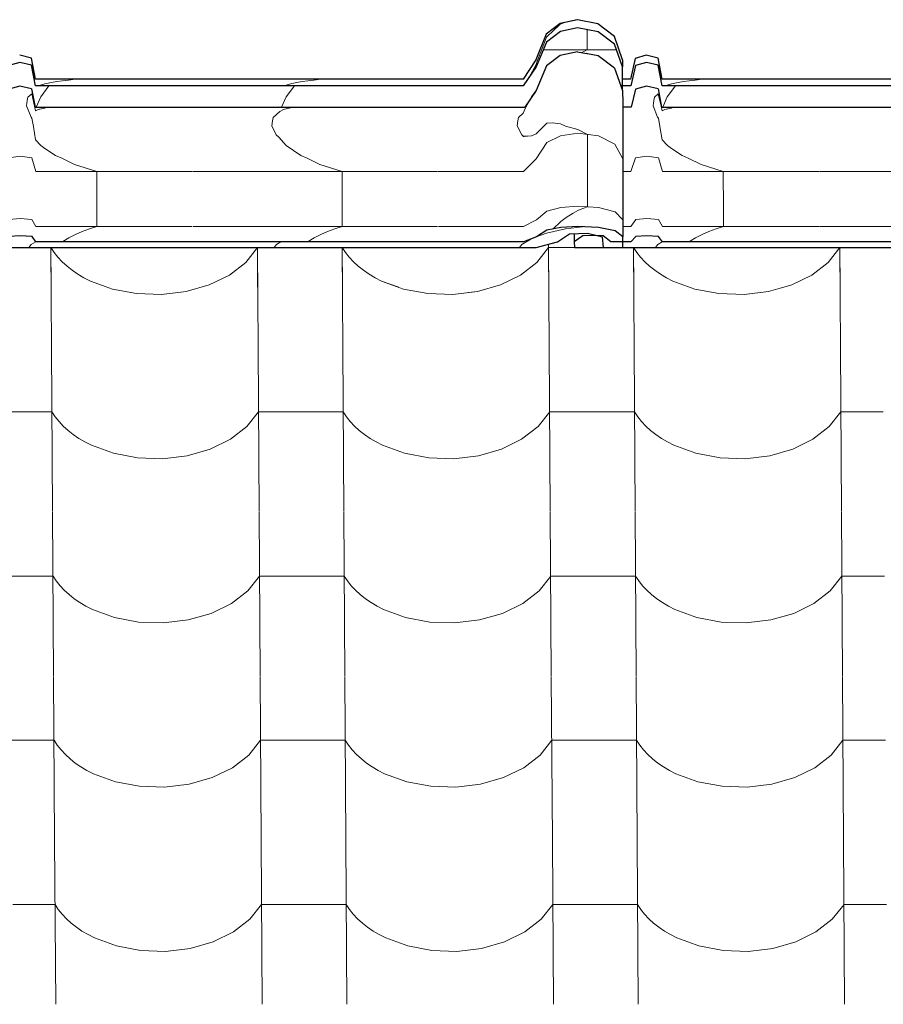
# Model space of a CAD drawing. Header units: millimetres. Extents: x -29001 to 109416, y -1251 to 13451.
# Tile 117 of 163: x -8929 to -8440, y 10428 to 10985. Entities that reach past the tile are written whole.
import ezdxf

# ---------------------------------------------------------------- set-up
doc = ezdxf.new("R2010")
doc.units = ezdxf.units.MM
doc.header["$MEASUREMENT"] = 0
for name, color, linetype in [('POHLED JIŽNÍ_1_Konstrukce - nosné', 7, 'Continuous'), ('POHLED JIŽNÍ_1_Nové_Konstrukce - krov', 7, 'Continuous'), ('POHLED JIŽNÍ_1_Nové_Konstrukce - střechy a skořepiny', 7, 'Continuous'), ('POHLED JIŽNÍ_1_Nové_Výplně - Povrchové', 7, 'Continuous')]:
    doc.layers.add(name, color=color, linetype=linetype)

# ---------------------------------------------------------------- blocks, each defined once
blk = doc.blocks.new('*X1', base_point=(-31394.74, -25864.88))
at = {"layer": 'POHLED JIŽNÍ_1_Nové_Výplně - Povrchové', "color": 21, "linetype": 'Continuous', "lineweight": 20, "true_color": 0xffaaaa}
for p, q in [((-8629.24, 10857.97), (-8628.88, 10799.61)), ((-8911.19, 10856.09), (-8910.84, 10799.61)), ((-8911.17, 10856.09), (-8909.35, 10853.33)), ((-8909.35, 10853.33), (-8907.21, 10850.64)), ((-8800.84, 10847.74), (-8794.25, 10856.09)), ((-8794.23, 10856.09), (-8793.87, 10799.61)), ((-8746.19, 10856.09), (-8745.84, 10799.61)), ((-8746.17, 10856.09), (-8744.35, 10853.33)), ((-8744.35, 10853.33), (-8742.21, 10850.64)), ((-8635.84, 10847.74), (-8629.23, 10856.13)), ((-8614.58, 10856.13), (-8629.23, 10856.13)), ((-8581.19, 10856.09), (-8580.84, 10799.61)), ((-8581.17, 10856.09), (-8579.35, 10853.33)), ((-8579.35, 10853.33), (-8577.21, 10850.64)), ((-8470.85, 10847.74), (-8464.26, 10856.09)), ((-8464.23, 10856.09), (-8463.88, 10799.61)), ((-8907.21, 10850.64), (-8904.79, 10848.05)), ((-8904.79, 10848.05), (-8902.09, 10845.59)), ((-8810.11, 10840.57), (-8800.84, 10847.74)), ((-8742.21, 10850.64), (-8739.79, 10848.05)), ((-8739.79, 10848.05), (-8737.09, 10845.59)), ((-8645.11, 10840.57), (-8635.84, 10847.74)), ((-8577.21, 10850.64), (-8574.79, 10848.05)), ((-8574.79, 10848.05), (-8572.09, 10845.59)), ((-8480.11, 10840.57), (-8470.85, 10847.74)), ((-8902.09, 10845.59), (-8899.13, 10843.26)), ((-8899.13, 10843.26), (-8895.94, 10841.08)), ((-8895.94, 10841.08), (-8892.51, 10839.06)), ((-8821.55, 10834.98), (-8810.11, 10840.57)), ((-8737.09, 10845.59), (-8734.14, 10843.26)), ((-8734.14, 10843.26), (-8730.94, 10841.08)), ((-8730.94, 10841.08), (-8727.51, 10839.06)), ((-8656.55, 10834.98), (-8645.11, 10840.57)), ((-8572.09, 10845.59), (-8569.14, 10843.26)), ((-8569.14, 10843.26), (-8565.94, 10841.08)), ((-8565.94, 10841.08), (-8562.52, 10839.06)), ((-8491.55, 10834.98), (-8480.11, 10840.57)), ((-8892.51, 10839.06), (-8888.88, 10837.21)), ((-8888.88, 10837.21), (-8876.41, 10832.64)), ((-8834.58, 10831.25), (-8821.55, 10834.98)), ((-8727.51, 10839.06), (-8723.88, 10837.21)), ((-8723.88, 10837.21), (-8711.41, 10832.64)), ((-8669.59, 10831.25), (-8656.55, 10834.98)), ((-8562.52, 10839.06), (-8558.88, 10837.21)), ((-8558.88, 10837.21), (-8546.41, 10832.64)), ((-8504.59, 10831.25), (-8491.55, 10834.98)), ((-8876.41, 10832.64), (-8862.73, 10830.05)), ((-8862.73, 10830.05), (-8848.55, 10829.58)), ((-8848.55, 10829.58), (-8834.58, 10831.25)), ((-8711.41, 10832.64), (-8697.73, 10830.05)), ((-8697.73, 10830.05), (-8683.55, 10829.58)), ((-8683.55, 10829.58), (-8669.59, 10831.25)), ((-8546.41, 10832.64), (-8532.74, 10830.05)), ((-8532.74, 10830.05), (-8518.55, 10829.58)), ((-8518.55, 10829.58), (-8504.59, 10831.25)), ((-8910.83, 10799.27), (-8910.25, 10706.6)), ((-8793.87, 10799.27), (-8793.29, 10706.6)), ((-8745.84, 10799.27), (-8745.26, 10706.6)), ((-8628.87, 10799.27), (-8628.29, 10706.6)), ((-8580.84, 10799.27), (-8580.26, 10706.6)), ((-8463.88, 10799.27), (-8463.3, 10706.6)), ((-8910.61, 10763.12), (-8934.62, 10763.12)), ((-8910.61, 10763.12), (-8908.77, 10760.33)), ((-8800.26, 10754.73), (-8793.64, 10763.12)), ((-8769.63, 10763.12), (-8793.64, 10763.12)), ((-8745.61, 10763.12), (-8769.63, 10763.12)), ((-8745.61, 10763.12), (-8743.77, 10760.33)), ((-8635.26, 10754.73), (-8628.65, 10763.12)), ((-8604.63, 10763.12), (-8628.65, 10763.12)), ((-8580.61, 10763.12), (-8604.63, 10763.12)), ((-8580.61, 10763.12), (-8578.77, 10760.33)), ((-8470.27, 10754.73), (-8463.65, 10763.12)), ((-8439.63, 10763.12), (-8463.65, 10763.12)), ((-8908.77, 10760.33), (-8906.63, 10757.63)), ((-8906.63, 10757.63), (-8904.2, 10755.04)), ((-8743.77, 10760.33), (-8741.63, 10757.63)), ((-8741.63, 10757.63), (-8739.21, 10755.04)), ((-8578.77, 10760.33), (-8576.63, 10757.63)), ((-8576.63, 10757.63), (-8574.21, 10755.04)), ((-8904.2, 10755.04), (-8901.51, 10752.58)), ((-8901.51, 10752.58), (-8898.55, 10750.25)), ((-8809.52, 10747.56), (-8800.26, 10754.73)), ((-8739.21, 10755.04), (-8736.51, 10752.58)), ((-8736.51, 10752.58), (-8733.55, 10750.25)), ((-8644.53, 10747.56), (-8635.26, 10754.73)), ((-8574.21, 10755.04), (-8571.51, 10752.58)), ((-8571.51, 10752.58), (-8568.56, 10750.25)), ((-8479.53, 10747.56), (-8470.27, 10754.73)), ((-8898.55, 10750.25), (-8895.35, 10748.07)), ((-8895.35, 10748.07), (-8891.93, 10746.05)), ((-8891.93, 10746.05), (-8888.3, 10744.21)), ((-8820.97, 10741.97), (-8809.52, 10747.56)), ((-8733.55, 10750.25), (-8730.36, 10748.07)), ((-8730.36, 10748.07), (-8726.93, 10746.05)), ((-8726.93, 10746.05), (-8723.3, 10744.21)), ((-8655.97, 10741.97), (-8644.53, 10747.56)), ((-8568.56, 10750.25), (-8565.36, 10748.07)), ((-8565.36, 10748.07), (-8561.93, 10746.05)), ((-8561.93, 10746.05), (-8558.3, 10744.21)), ((-8490.97, 10741.97), (-8479.53, 10747.56)), ((-8888.3, 10744.21), (-8875.82, 10739.63)), ((-8834, 10738.24), (-8820.97, 10741.97)), ((-8723.3, 10744.21), (-8710.83, 10739.63)), ((-8669.01, 10738.24), (-8655.97, 10741.97)), ((-8558.3, 10744.21), (-8545.83, 10739.63)), ((-8504.01, 10738.24), (-8490.97, 10741.97)), ((-8875.82, 10739.63), (-8862.15, 10737.05)), ((-8862.15, 10737.05), (-8847.97, 10736.57)), ((-8847.97, 10736.57), (-8834, 10738.24)), ((-8710.83, 10739.63), (-8697.15, 10737.05)), ((-8697.15, 10737.05), (-8682.97, 10736.57)), ((-8682.97, 10736.57), (-8669.01, 10738.24)), ((-8545.83, 10739.63), (-8532.15, 10737.05)), ((-8532.15, 10737.05), (-8517.97, 10736.57)), ((-8517.97, 10736.57), (-8504.01, 10738.24)), ((-8910.25, 10706.27), (-8909.67, 10613.59)), ((-8793.29, 10706.27), (-8792.71, 10613.59)), ((-8745.25, 10706.27), (-8744.67, 10613.59)), ((-8628.29, 10706.27), (-8627.71, 10613.59)), ((-8580.26, 10706.27), (-8579.68, 10613.59)), ((-8463.29, 10706.27), (-8462.71, 10613.59)), ((-8910.03, 10670.11), (-8934.04, 10670.11)), ((-8910.03, 10670.11), (-8908.18, 10667.32)), ((-8799.68, 10661.72), (-8793.06, 10670.11)), ((-8769.05, 10670.11), (-8793.06, 10670.11)), ((-8745.03, 10670.11), (-8769.05, 10670.11)), ((-8745.03, 10670.11), (-8743.19, 10667.32)), ((-8634.68, 10661.72), (-8628.07, 10670.11)), ((-8604.05, 10670.11), (-8628.07, 10670.11)), ((-8580.03, 10670.11), (-8604.05, 10670.11)), ((-8580.03, 10670.11), (-8578.19, 10667.32)), ((-8469.68, 10661.72), (-8463.07, 10670.11)), ((-8439.05, 10670.11), (-8463.07, 10670.11)), ((-8908.18, 10667.32), (-8906.05, 10664.62)), ((-8906.05, 10664.62), (-8903.62, 10662.03)), ((-8903.62, 10662.03), (-8900.93, 10659.57)), ((-8743.19, 10667.32), (-8741.05, 10664.62)), ((-8741.05, 10664.62), (-8738.62, 10662.03)), ((-8738.62, 10662.03), (-8735.93, 10659.57)), ((-8578.19, 10667.32), (-8576.05, 10664.62)), ((-8576.05, 10664.62), (-8573.63, 10662.03)), ((-8573.63, 10662.03), (-8570.93, 10659.57)), ((-8900.93, 10659.57), (-8897.97, 10657.24)), ((-8897.97, 10657.24), (-8894.77, 10655.06)), ((-8808.94, 10654.55), (-8799.68, 10661.72)), ((-8735.93, 10659.57), (-8732.97, 10657.24)), ((-8732.97, 10657.24), (-8729.78, 10655.06)), ((-8643.95, 10654.55), (-8634.68, 10661.72)), ((-8570.93, 10659.57), (-8567.98, 10657.24)), ((-8567.98, 10657.24), (-8564.78, 10655.06)), ((-8478.95, 10654.55), (-8469.68, 10661.72)), ((-8894.77, 10655.06), (-8891.35, 10653.04)), ((-8891.35, 10653.04), (-8887.71, 10651.2)), ((-8887.71, 10651.2), (-8875.24, 10646.62)), ((-8820.39, 10648.96), (-8808.94, 10654.55)), ((-8729.78, 10655.06), (-8726.35, 10653.04)), ((-8726.35, 10653.04), (-8722.72, 10651.2)), ((-8722.72, 10651.2), (-8710.25, 10646.62)), ((-8655.39, 10648.96), (-8643.95, 10654.55)), ((-8564.78, 10655.06), (-8561.35, 10653.04)), ((-8561.35, 10653.04), (-8557.72, 10651.2)), ((-8557.72, 10651.2), (-8545.25, 10646.62)), ((-8490.39, 10648.96), (-8478.95, 10654.55)), ((-8875.24, 10646.62), (-8861.57, 10644.04)), ((-8847.39, 10643.57), (-8833.42, 10645.24)), ((-8833.42, 10645.24), (-8820.39, 10648.96)), ((-8710.25, 10646.62), (-8696.57, 10644.04)), ((-8682.39, 10643.57), (-8668.42, 10645.24)), ((-8668.42, 10645.24), (-8655.39, 10648.96)), ((-8545.25, 10646.62), (-8531.57, 10644.04)), ((-8517.39, 10643.57), (-8503.43, 10645.24)), ((-8503.43, 10645.24), (-8490.39, 10648.96)), ((-8861.57, 10644.04), (-8847.39, 10643.57)), ((-8696.57, 10644.04), (-8682.39, 10643.57)), ((-8531.57, 10644.04), (-8517.39, 10643.57)), ((-8909.67, 10613.26), (-8909.09, 10520.58)), ((-8792.71, 10613.26), (-8792.13, 10520.58)), ((-8744.67, 10613.26), (-8744.09, 10520.58)), ((-8627.71, 10613.26), (-8627.13, 10520.58)), ((-8579.68, 10613.26), (-8579.1, 10520.58)), ((-8462.71, 10613.26), (-8462.13, 10520.58)), ((-8909.44, 10577.1), (-8933.46, 10577.1)), ((-8909.44, 10577.1), (-8907.6, 10574.31)), ((-8907.6, 10574.31), (-8905.46, 10571.61)), ((-8799.1, 10568.71), (-8792.48, 10577.1)), ((-8768.46, 10577.1), (-8792.48, 10577.1)), ((-8744.45, 10577.1), (-8768.46, 10577.1)), ((-8744.45, 10577.1), (-8742.61, 10574.31)), ((-8742.61, 10574.31), (-8740.47, 10571.61)), ((-8634.1, 10568.71), (-8627.48, 10577.1)), ((-8603.47, 10577.1), (-8627.48, 10577.1)), ((-8579.45, 10577.1), (-8603.47, 10577.1)), ((-8579.45, 10577.1), (-8577.61, 10574.31)), ((-8577.61, 10574.31), (-8575.47, 10571.61)), ((-8469.1, 10568.71), (-8462.49, 10577.1)), ((-8438.47, 10577.1), (-8462.49, 10577.1)), ((-8905.46, 10571.61), (-8903.04, 10569.02)), ((-8903.04, 10569.02), (-8900.34, 10566.56)), ((-8808.36, 10561.54), (-8799.1, 10568.71)), ((-8740.47, 10571.61), (-8738.04, 10569.02)), ((-8738.04, 10569.02), (-8735.35, 10566.56)), ((-8643.36, 10561.54), (-8634.1, 10568.71)), ((-8575.47, 10571.61), (-8573.05, 10569.02)), ((-8573.05, 10569.02), (-8570.35, 10566.56)), ((-8478.37, 10561.54), (-8469.1, 10568.71)), ((-8900.34, 10566.56), (-8897.39, 10564.23)), ((-8897.39, 10564.23), (-8894.19, 10562.05)), ((-8894.19, 10562.05), (-8890.77, 10560.04)), ((-8819.8, 10555.95), (-8808.36, 10561.54)), ((-8735.35, 10566.56), (-8732.39, 10564.23)), ((-8732.39, 10564.23), (-8729.19, 10562.05)), ((-8729.19, 10562.05), (-8725.77, 10560.04)), ((-8654.81, 10555.95), (-8643.36, 10561.54)), ((-8570.35, 10566.56), (-8567.39, 10564.23)), ((-8567.39, 10564.23), (-8564.2, 10562.05)), ((-8564.2, 10562.05), (-8560.77, 10560.04)), ((-8489.81, 10555.95), (-8478.37, 10561.54)), ((-8890.77, 10560.04), (-8887.13, 10558.19)), ((-8887.13, 10558.19), (-8874.66, 10553.61)), ((-8832.84, 10552.23), (-8819.8, 10555.95)), ((-8725.77, 10560.04), (-8722.14, 10558.19)), ((-8722.14, 10558.19), (-8709.66, 10553.61)), ((-8667.84, 10552.23), (-8654.81, 10555.95)), ((-8560.77, 10560.04), (-8557.14, 10558.19)), ((-8557.14, 10558.19), (-8544.67, 10553.61)), ((-8502.84, 10552.23), (-8489.81, 10555.95)), ((-8874.66, 10553.61), (-8860.99, 10551.03)), ((-8860.99, 10551.03), (-8846.8, 10550.56)), ((-8846.8, 10550.56), (-8832.84, 10552.23)), ((-8709.66, 10553.61), (-8695.99, 10551.03)), ((-8695.99, 10551.03), (-8681.81, 10550.56)), ((-8681.81, 10550.56), (-8667.84, 10552.23)), ((-8544.67, 10553.61), (-8530.99, 10551.03)), ((-8530.99, 10551.03), (-8516.81, 10550.56)), ((-8516.81, 10550.56), (-8502.84, 10552.23)), ((-8909.09, 10520.25), (-8908.51, 10427.57)), ((-8792.13, 10520.25), (-8791.55, 10427.57)), ((-8744.09, 10520.25), (-8743.51, 10427.57)), ((-8627.13, 10520.25), (-8626.55, 10427.57)), ((-8579.09, 10520.25), (-8578.51, 10427.57)), ((-8462.13, 10520.25), (-8461.55, 10427.57)), ((-8908.86, 10484.09), (-8932.88, 10484.09)), ((-8908.86, 10484.09), (-8907.02, 10481.3)), ((-8798.52, 10475.7), (-8791.9, 10484.09)), ((-8767.88, 10484.09), (-8791.9, 10484.09)), ((-8743.87, 10484.09), (-8767.88, 10484.09)), ((-8743.87, 10484.09), (-8742.02, 10481.3)), ((-8633.52, 10475.7), (-8626.9, 10484.09)), ((-8602.89, 10484.09), (-8626.9, 10484.09)), ((-8578.87, 10484.09), (-8602.89, 10484.09)), ((-8578.87, 10484.09), (-8577.03, 10481.3)), ((-8468.52, 10475.7), (-8461.9, 10484.09)), ((-8437.89, 10484.09), (-8461.9, 10484.09)), ((-8907.02, 10481.3), (-8904.88, 10478.6)), ((-8904.88, 10478.6), (-8902.46, 10476.01)), ((-8742.02, 10481.3), (-8739.89, 10478.6)), ((-8739.89, 10478.6), (-8737.46, 10476.01)), ((-8577.03, 10481.3), (-8574.89, 10478.6)), ((-8574.89, 10478.6), (-8572.46, 10476.01)), ((-8902.46, 10476.01), (-8899.76, 10473.55)), ((-8899.76, 10473.55), (-8896.81, 10471.22)), ((-8807.78, 10468.53), (-8798.52, 10475.7)), ((-8737.46, 10476.01), (-8734.77, 10473.55)), ((-8734.77, 10473.55), (-8731.81, 10471.22)), ((-8642.78, 10468.53), (-8633.52, 10475.7)), ((-8572.46, 10476.01), (-8569.77, 10473.55)), ((-8569.77, 10473.55), (-8566.81, 10471.22)), ((-8477.79, 10468.53), (-8468.52, 10475.7)), ((-8896.81, 10471.22), (-8893.61, 10469.04)), ((-8893.61, 10469.04), (-8890.18, 10467.03)), ((-8890.18, 10467.03), (-8886.55, 10465.18)), ((-8819.22, 10462.94), (-8807.78, 10468.53)), ((-8731.81, 10471.22), (-8728.61, 10469.04)), ((-8728.61, 10469.04), (-8725.19, 10467.03)), ((-8725.19, 10467.03), (-8721.55, 10465.18)), ((-8654.22, 10462.94), (-8642.78, 10468.53)), ((-8566.81, 10471.22), (-8563.61, 10469.04)), ((-8563.61, 10469.04), (-8560.19, 10467.03)), ((-8560.19, 10467.03), (-8556.56, 10465.18)), ((-8489.23, 10462.94), (-8477.79, 10468.53)), ((-8886.55, 10465.18), (-8874.08, 10460.61)), ((-8832.26, 10459.22), (-8819.22, 10462.94)), ((-8721.55, 10465.18), (-8709.08, 10460.61)), ((-8667.26, 10459.22), (-8654.22, 10462.94)), ((-8556.56, 10465.18), (-8544.08, 10460.61)), ((-8502.26, 10459.22), (-8489.23, 10462.94)), ((-8874.08, 10460.61), (-8860.4, 10458.02)), ((-8860.4, 10458.02), (-8846.22, 10457.55)), ((-8846.22, 10457.55), (-8832.26, 10459.22)), ((-8709.08, 10460.61), (-8695.41, 10458.02)), ((-8695.41, 10458.02), (-8681.23, 10457.55)), ((-8681.23, 10457.55), (-8667.26, 10459.22)), ((-8544.08, 10460.61), (-8530.41, 10458.02)), ((-8530.41, 10458.02), (-8516.23, 10457.55)), ((-8516.23, 10457.55), (-8502.26, 10459.22))]:
    blk.add_line(p, q, dxfattribs=at)
blk = doc.blocks.new('*X2', base_point=(-31394.74, -25864.88))
at = {"layer": 'POHLED JIŽNÍ_1_Nové_Konstrukce - střechy a skořepiny', "color": 21, "linetype": 'Continuous', "lineweight": 20, "true_color": 0xffaaaa}
for p, q in [((-8629.24, 10857.97), (-8629.04, 10826.57)), ((-8911.19, 10856.09), (-8911.05, 10833.95)), ((-8911.17, 10856.09), (-8909.35, 10853.33)), ((-8909.35, 10853.33), (-8907.21, 10850.64)), ((-8800.84, 10847.74), (-8794.25, 10856.09)), ((-8794.23, 10856.09), (-8794.09, 10833.77)), ((-8746.19, 10856.09), (-8746.05, 10833.7)), ((-8746.17, 10856.09), (-8744.35, 10853.33)), ((-8744.35, 10853.33), (-8742.21, 10850.64)), ((-8635.84, 10847.74), (-8629.23, 10856.13)), ((-8614.58, 10856.13), (-8629.23, 10856.13)), ((-8581.19, 10856.09), (-8581.05, 10833.45)), ((-8581.17, 10856.09), (-8579.35, 10853.33)), ((-8579.35, 10853.33), (-8577.21, 10850.64)), ((-8470.85, 10847.74), (-8464.26, 10856.09)), ((-8464.23, 10856.09), (-8464.09, 10833.28)), ((-8907.21, 10850.64), (-8904.79, 10848.05)), ((-8904.79, 10848.05), (-8902.09, 10845.59)), ((-8810.11, 10840.57), (-8800.84, 10847.74)), ((-8742.21, 10850.64), (-8739.79, 10848.05)), ((-8739.79, 10848.05), (-8737.09, 10845.59)), ((-8645.11, 10840.57), (-8635.84, 10847.74)), ((-8577.21, 10850.64), (-8574.79, 10848.05)), ((-8574.79, 10848.05), (-8572.09, 10845.59)), ((-8480.11, 10840.57), (-8470.85, 10847.74)), ((-8902.09, 10845.59), (-8899.13, 10843.26)), ((-8899.13, 10843.26), (-8895.94, 10841.08)), ((-8895.94, 10841.08), (-8892.51, 10839.06)), ((-8821.55, 10834.98), (-8810.11, 10840.57)), ((-8737.09, 10845.59), (-8734.14, 10843.26)), ((-8734.14, 10843.26), (-8730.94, 10841.08)), ((-8730.94, 10841.08), (-8727.51, 10839.06)), ((-8656.55, 10834.98), (-8645.11, 10840.57)), ((-8572.09, 10845.59), (-8569.14, 10843.26)), ((-8569.14, 10843.26), (-8565.94, 10841.08)), ((-8565.94, 10841.08), (-8562.52, 10839.06)), ((-8491.55, 10834.98), (-8480.11, 10840.57)), ((-8892.51, 10839.06), (-8888.88, 10837.21)), ((-8888.88, 10837.21), (-8879.84, 10833.9)), ((-8825.61, 10833.82), (-8821.55, 10834.98)), ((-8727.51, 10839.06), (-8723.88, 10837.21)), ((-8723.88, 10837.21), (-8714.16, 10833.65)), ((-8669.59, 10831.25), (-8656.55, 10834.98)), ((-8562.52, 10839.06), (-8558.88, 10837.21)), ((-8558.88, 10837.21), (-8548.49, 10833.4)), ((-8497.33, 10833.33), (-8491.55, 10834.98)), ((-8674.56, 10830.66), (-8669.59, 10831.25))]:
    blk.add_line(p, q, dxfattribs=at)

msp = doc.modelspace()

# ---------------------------------------------------------------- linework, layer by layer
at = {"layer": 'POHLED JIŽNÍ_1_Nové_Konstrukce - krov', "color": 1, "linetype": 'Continuous', "lineweight": 25}
for p, q in [((-8622.74, 10983.03), (-8630.61, 10976.93)), ((-8613.01, 10985.2), (-8622.74, 10983.03)), ((-8612.88, 10980.54), (-8622.61, 10978.44)), ((-8601.29, 10982.9), (-8612.95, 10985.2)), ((-8601.23, 10978.31), (-8612.88, 10980.54)), ((-8591.91, 10975.64), (-8601.29, 10982.9)), ((-8630.61, 10976.93), (-8636.47, 10962.56)), ((-8622.61, 10978.44), (-8630.49, 10972.52)), ((-8591.85, 10971.28), (-8601.23, 10978.31)), ((-8587.37, 10962.56), (-8591.91, 10975.64)), ((-8630.49, 10972.52), (-8636.36, 10958.59)), ((-8587.32, 10958.59), (-8591.85, 10971.28)), ((-8922.17, 10963.47), (-8928.9, 10965.04)), ((-8919.99, 10951.44), (-8922.17, 10963.47)), ((-8622.62, 10964.91), (-8630.49, 10959)), ((-8612.89, 10967.02), (-8622.62, 10964.91)), ((-8612.89, 10967.02), (-8607.82, 10966.05)), ((-8607.24, 10965.94), (-8607.82, 10966.05)), ((-8607.41, 10966.08), (-8607.24, 10965.94)), ((-8601.24, 10964.79), (-8607.24, 10965.94)), ((-8591.86, 10957.75), (-8601.24, 10964.79)), ((-8580.19, 10963.3), (-8582.86, 10951.44)), ((-8573.96, 10965.04), (-8580.19, 10963.3)), ((-8567.17, 10963.47), (-8573.9, 10965.04)), ((-8564.99, 10951.44), (-8567.17, 10963.47)), ((-8928.84, 10961), (-8935.08, 10959.31)), ((-8922.12, 10959.47), (-8928.84, 10961)), ((-8919.94, 10947.81), (-8922.12, 10959.47)), ((-8636.47, 10962.56), (-8643.69, 10951.44)), ((-8636.36, 10958.59), (-8643.59, 10947.81)), ((-8630.49, 10959), (-8636.37, 10945.07)), ((-8591.86, 10957.75), (-8587.33, 10945.07)), ((-8587.37, 10962.56), (-8587.32, 10958.59)), ((-8587.32, 10947.81), (-8587.32, 10958.59)), ((-8580.08, 10959.31), (-8582.75, 10947.81)), ((-8573.84, 10961), (-8580.08, 10959.31)), ((-8567.12, 10959.47), (-8573.84, 10961)), ((-8564.94, 10947.81), (-8567.12, 10959.47)), ((-8928.85, 10947.48), (-8935.09, 10945.79)), ((-8922.13, 10945.95), (-8928.85, 10947.48)), ((-8914.75, 10951.44), (-8919.99, 10951.44)), ((-8914.7, 10947.81), (-8919.94, 10947.81)), ((-8649.18, 10951.44), (-8914.75, 10951.44)), ((-8649.13, 10947.81), (-8914.7, 10947.81)), ((-8643.64, 10951.44), (-8649.18, 10951.44)), ((-8643.59, 10947.81), (-8649.13, 10947.81)), ((-8582.75, 10947.81), (-8588.3, 10947.81)), ((-8587.33, 10945.07), (-8587.32, 10947.81)), ((-8582.81, 10951.44), (-8587.32, 10951.44)), ((-8573.85, 10947.48), (-8580.09, 10945.79)), ((-8567.13, 10945.95), (-8573.85, 10947.48)), ((-8559.75, 10951.44), (-8564.99, 10951.44)), ((-8559.7, 10947.81), (-8564.94, 10947.81)), ((-8294.18, 10951.44), (-8559.75, 10951.44)), ((-8294.13, 10947.81), (-8559.7, 10947.81)), ((-8922.13, 10945.95), (-8920.21, 10935.71)), ((-8636.37, 10945.07), (-8642.64, 10935.71)), ((-8587.33, 10945.07), (-8587.28, 10938.09)), ((-8580.09, 10945.79), (-8582.43, 10935.71)), ((-8567.13, 10945.95), (-8565.21, 10935.71)), ((-8920.21, 10935.71), (-8642.64, 10935.71)), ((-8587.28, 10938.09), (-8587.24, 10927.87)), ((-8582.43, 10935.71), (-8587.27, 10935.71)), ((-8565.21, 10935.71), (-8287.64, 10935.71)), ((-8587.24, 10927.87), (-8587.2, 10914.75)), ((-8587.2, 10914.75), (-8587.17, 10899.1)), ((-8587.17, 10899.1), (-8587.14, 10881.41)), ((-8587.14, 10881.41), (-8587.12, 10862.22)), ((-8928.64, 10862.87), (-8934.88, 10862.41)), ((-8921.92, 10862.46), (-8928.64, 10862.87)), ((-8630.27, 10865.95), (-8636.17, 10862.22)), ((-8622.38, 10867.54), (-8630.27, 10865.95)), ((-8624.16, 10859.33), (-8617.51, 10864)), ((-8612.65, 10868.1), (-8622.38, 10867.54)), ((-8617.51, 10864), (-8607.2, 10864.23)), ((-8614.7, 10864.06), (-8614.69, 10859.33)), ((-8609.94, 10862.76), (-8614.69, 10859.33)), ((-8601, 10867.5), (-8612.65, 10868.1)), ((-8603.9, 10863.02), (-8609.94, 10862.76)), ((-8607.2, 10864.23), (-8601.76, 10862.92)), ((-8598.34, 10862.76), (-8603.9, 10863.02)), ((-8601.76, 10862.92), (-8598.86, 10862.22)), ((-8591.63, 10865.62), (-8601, 10867.5)), ((-8593.98, 10859.33), (-8598.34, 10862.76)), ((-8587.12, 10862.22), (-8591.63, 10865.62)), ((-8573.64, 10862.87), (-8579.89, 10862.41)), ((-8566.92, 10862.46), (-8573.64, 10862.87)), ((-8919.76, 10859.33), (-8921.92, 10862.46)), ((-8914.53, 10859.33), (-8919.76, 10859.33)), ((-8648.96, 10859.33), (-8914.53, 10859.33)), ((-8643.42, 10859.33), (-8648.96, 10859.33)), ((-8636.17, 10862.22), (-8643.42, 10859.33)), ((-8636.28, 10856.09), (-8624.16, 10859.33)), ((-8614.69, 10859.33), (-8614.58, 10856.09)), ((-8598.86, 10862.22), (-8598.35, 10856.09)), ((-8588.81, 10859.33), (-8593.98, 10859.33)), ((-8582.58, 10859.33), (-8588.81, 10859.33)), ((-8587.18, 10856.09), (-8587.15, 10859.33)), ((-8587.15, 10859.33), (-8587.12, 10862.22)), ((-8579.89, 10862.41), (-8582.58, 10859.33)), ((-8564.76, 10859.33), (-8566.92, 10862.46)), ((-8559.53, 10859.33), (-8564.76, 10859.33)), ((-8293.96, 10859.33), (-8559.53, 10859.33)), ((-8942.18, 10856.09), (-8927.43, 10856.09)), ((-8927.43, 10856.09), (-8636.28, 10856.09)), ((-8614.58, 10856.09), (-8599.64, 10856.09)), ((-8599.64, 10856.09), (-8598.35, 10856.09)), ((-8598.35, 10856.09), (-8587.18, 10856.09)), ((-8587.18, 10856.09), (-8572.43, 10856.09)), ((-8572.43, 10856.09), (-8281.28, 10856.09))]:
    msp.add_line(p, q, dxfattribs=at)
at = {"layer": 'POHLED JIŽNÍ_1_Nové_Konstrukce - krov', "color": 21, "linetype": 'Continuous', "lineweight": 20, "true_color": 0xffaaaa}
for p, q in [((-8622.69, 10983.03), (-8630.56, 10976.93)), ((-8623.19, 10982.11), (-8626.66, 10978.88)), ((-8622.67, 10982.59), (-8623.19, 10982.11)), ((-8612.96, 10985.2), (-8622.69, 10983.03)), ((-8619.52, 10983.72), (-8622.67, 10982.59)), ((-8619.44, 10983.75), (-8619.52, 10983.72)), ((-8615.66, 10984.6), (-8619.44, 10983.75)), ((-8612.96, 10985.2), (-8615.66, 10984.6)), ((-8630.56, 10976.93), (-8636.43, 10962.56)), ((-8630.56, 10976.93), (-8636.43, 10962.56)), ((-8630.52, 10975.21), (-8632.92, 10968.92)), ((-8630.52, 10975.21), (-8632.92, 10968.92)), ((-8629.91, 10975.8), (-8630.52, 10975.21)), ((-8626.66, 10978.88), (-8629.91, 10975.8)), ((-8607.38, 10979.49), (-8607.39, 10968.08)), ((-8632.92, 10968.92), (-8635.68, 10961.67)), ((-8632.92, 10968.92), (-8635.68, 10961.67)), ((-8590.7, 10968.08), (-8632.36, 10968.08)), ((-8610.38, 10966.54), (-8607.39, 10968.08)), ((-8580.15, 10963.3), (-8582.82, 10951.44)), ((-8580.15, 10963.3), (-8582.82, 10951.44)), ((-8573.91, 10965.04), (-8580.15, 10963.3)), ((-8636.43, 10962.56), (-8643.66, 10951.44)), ((-8636.43, 10962.56), (-8643.66, 10951.44)), ((-8636.38, 10959.77), (-8640.35, 10952.65)), ((-8636.38, 10959.77), (-8640.35, 10952.65)), ((-8635.68, 10961.67), (-8636.38, 10959.77)), ((-8635.68, 10961.67), (-8636.38, 10959.77)), ((-8914.71, 10948.8), (-8918.35, 10947.81)), ((-8917.01, 10941.56), (-8912.3, 10947.81)), ((-8913.68, 10949.08), (-8914.71, 10948.8)), ((-8910.93, 10949.62), (-8913.68, 10949.08)), ((-8907.92, 10950.12), (-8910.93, 10949.62)), ((-8904.67, 10950.6), (-8907.92, 10950.12)), ((-8901.2, 10951.03), (-8904.67, 10950.6)), ((-8897.52, 10951.43), (-8901.2, 10951.03)), ((-8897.44, 10951.44), (-8897.52, 10951.43)), ((-8774.68, 10949.08), (-8779.35, 10947.81)), ((-8778.01, 10941.56), (-8773.3, 10947.81)), ((-8771.93, 10949.62), (-8774.68, 10949.08)), ((-8768.92, 10950.12), (-8771.93, 10949.62)), ((-8765.67, 10950.6), (-8768.92, 10950.12)), ((-8762.2, 10951.03), (-8765.67, 10950.6)), ((-8758.52, 10951.43), (-8762.2, 10951.03)), ((-8758.44, 10951.44), (-8758.52, 10951.43)), ((-8559.72, 10948.8), (-8563.35, 10947.81)), ((-8562.01, 10941.56), (-8557.3, 10947.81)), ((-8558.69, 10949.08), (-8559.72, 10948.8)), ((-8555.93, 10949.62), (-8558.69, 10949.08)), ((-8552.92, 10950.12), (-8555.93, 10949.62)), ((-8549.67, 10950.6), (-8552.92, 10950.12)), ((-8546.2, 10951.03), (-8549.67, 10950.6)), ((-8542.52, 10951.43), (-8546.2, 10951.03)), ((-8542.44, 10951.44), (-8542.52, 10951.43)), ((-8924.33, 10941.37), (-8924.66, 10939.46)), ((-8922.11, 10943.16), (-8924.33, 10941.37)), ((-8920.5, 10936.24), (-8922.11, 10943.16)), ((-8919.59, 10935.71), (-8917.01, 10941.56)), ((-8780.59, 10935.71), (-8778.01, 10941.56)), ((-8639.57, 10940.31), (-8639.01, 10941.56)), ((-8639.57, 10940.31), (-8639.01, 10941.56)), ((-8639.01, 10941.56), (-8636.37, 10945.07)), ((-8639.01, 10941.56), (-8636.46, 10944.94)), ((-8569.33, 10941.37), (-8569.66, 10939.46)), ((-8567.11, 10943.16), (-8569.33, 10941.37)), ((-8565.5, 10936.24), (-8567.11, 10943.16)), ((-8564.6, 10935.71), (-8562.01, 10941.56)), ((-8924.66, 10939.46), (-8925.01, 10936.42)), ((-8925.01, 10936.42), (-8922.49, 10930.02)), ((-8919.94, 10933.53), (-8920.5, 10936.24)), ((-8914.72, 10935.16), (-8918.36, 10934.29)), ((-8914.72, 10935.16), (-8917.7, 10934.44)), ((-8913.69, 10935.41), (-8914.72, 10935.16)), ((-8913.69, 10935.41), (-8914.72, 10935.16)), ((-8911.91, 10935.71), (-8913.69, 10935.41)), ((-8911.91, 10935.71), (-8913.69, 10935.41)), ((-8774.69, 10935.41), (-8779.36, 10934.29)), ((-8774.69, 10935.41), (-8778.7, 10934.44)), ((-8772.91, 10935.71), (-8774.69, 10935.41)), ((-8772.91, 10935.71), (-8774.69, 10935.41)), ((-8640.35, 10939.13), (-8642.5, 10934.88)), ((-8640.35, 10939.13), (-8642.5, 10934.88)), ((-8569.66, 10939.46), (-8570.01, 10936.42)), ((-8570.01, 10936.42), (-8567.49, 10930.02)), ((-8564.94, 10933.53), (-8565.5, 10936.24)), ((-8559.72, 10935.16), (-8563.36, 10934.29)), ((-8559.72, 10935.16), (-8562.7, 10934.44)), ((-8558.69, 10935.41), (-8559.72, 10935.16)), ((-8558.69, 10935.41), (-8559.72, 10935.16)), ((-8556.91, 10935.71), (-8558.69, 10935.41)), ((-8556.91, 10935.71), (-8558.69, 10935.41)), ((-8922.49, 10930.02), (-8922.04, 10929.48)), ((-8918.36, 10934.29), (-8919.94, 10933.53)), ((-8785.35, 10929.74), (-8785.67, 10927.97)), ((-8781.5, 10933.27), (-8785.35, 10929.74)), ((-8779.36, 10934.29), (-8781.5, 10933.27)), ((-8646.35, 10929.74), (-8646.67, 10927.97)), ((-8646.35, 10929.74), (-8646.67, 10927.97)), ((-8643.59, 10932.27), (-8646.35, 10929.74)), ((-8643.59, 10932.27), (-8646.35, 10929.74)), ((-8642.5, 10934.88), (-8643.59, 10932.27)), ((-8642.5, 10934.88), (-8643.59, 10932.27)), ((-8567.49, 10930.02), (-8567.04, 10929.48)), ((-8563.36, 10934.29), (-8564.94, 10933.53)), ((-8922.04, 10929.48), (-8921.17, 10924.69)), ((-8921.17, 10924.69), (-8919.86, 10917.22)), ((-8785.67, 10927.97), (-8786.03, 10925.18)), ((-8786.03, 10925.18), (-8783.51, 10919.9)), ((-8646.67, 10927.97), (-8647.03, 10925.18)), ((-8646.67, 10927.97), (-8647.03, 10925.18)), ((-8647.03, 10925.18), (-8644.51, 10919.9)), ((-8647.03, 10925.18), (-8644.51, 10919.9)), ((-8636.26, 10920.57), (-8630.51, 10926.48)), ((-8636.26, 10920.57), (-8630.51, 10926.48)), ((-8630.51, 10926.48), (-8630.35, 10926.67)), ((-8630.51, 10926.48), (-8630.35, 10926.67)), ((-8630.35, 10926.67), (-8627.07, 10926.74)), ((-8627.07, 10926.74), (-8622.46, 10926.26)), ((-8622.46, 10926.26), (-8619.76, 10924.9)), ((-8619.76, 10924.9), (-8612.72, 10923.1)), ((-8567.04, 10929.48), (-8566.17, 10924.69)), ((-8566.17, 10924.69), (-8564.86, 10917.22)), ((-8783.51, 10919.9), (-8782.18, 10918.73)), ((-8782.18, 10918.73), (-8777.92, 10913.88)), ((-8644.51, 10919.9), (-8643.52, 10919.03)), ((-8644.51, 10919.9), (-8643.52, 10919.03)), ((-8643.52, 10919.03), (-8638.91, 10919.36)), ((-8643.52, 10919.03), (-8643.18, 10919.15)), ((-8643.18, 10919.15), (-8638.91, 10919.36)), ((-8638.91, 10919.36), (-8636.26, 10920.57)), ((-8638.91, 10919.36), (-8636.26, 10920.57)), ((-8622.45, 10919.48), (-8630.33, 10915.59)), ((-8612.72, 10920.87), (-8622.45, 10919.48)), ((-8612.72, 10923.1), (-8607.22, 10920.17)), ((-8601.07, 10919.4), (-8612.72, 10920.87)), ((-8607.2, 10911.51), (-8607.22, 10920.17)), ((-8591.69, 10914.77), (-8601.07, 10919.4)), ((-8919.86, 10917.22), (-8916.92, 10913.88)), ((-8916.92, 10913.88), (-8914.61, 10912.34)), ((-8777.92, 10913.88), (-8769.55, 10908.3)), ((-8630.33, 10915.59), (-8636.23, 10906.42)), ((-8630.33, 10915.59), (-8636.23, 10906.42)), ((-8587.18, 10906.42), (-8591.69, 10914.77)), ((-8564.86, 10917.22), (-8561.92, 10913.88)), ((-8561.92, 10913.88), (-8559.61, 10912.34)), ((-8928.7, 10908), (-8934.94, 10906.89)), ((-8921.98, 10906.99), (-8928.7, 10908)), ((-8914.61, 10912.34), (-8908.55, 10908.3)), ((-8908.55, 10908.3), (-8905.12, 10906.85)), ((-8769.55, 10908.3), (-8766.12, 10906.85)), ((-8607.19, 10900.69), (-8607.2, 10911.51)), ((-8573.7, 10908), (-8579.94, 10906.89)), ((-8566.98, 10906.99), (-8573.7, 10908)), ((-8559.61, 10912.34), (-8553.55, 10908.3)), ((-8553.55, 10908.3), (-8550.12, 10906.85)), ((-8919.81, 10899.31), (-8921.98, 10906.99)), ((-8905.12, 10906.85), (-8897.82, 10903.17)), ((-8897.82, 10903.17), (-8885.28, 10899.31)), ((-8766.12, 10906.85), (-8758.82, 10903.17)), ((-8758.82, 10903.17), (-8746.28, 10899.31)), ((-8636.23, 10906.42), (-8643.47, 10899.31)), ((-8636.23, 10906.42), (-8643.47, 10899.31)), ((-8579.94, 10906.89), (-8582.63, 10899.31)), ((-8579.94, 10906.89), (-8582.63, 10899.31)), ((-8564.81, 10899.31), (-8566.98, 10906.99)), ((-8550.12, 10906.85), (-8542.82, 10903.17)), ((-8542.82, 10903.17), (-8530.28, 10899.31)), ((-8914.58, 10899.31), (-8919.81, 10899.31)), ((-8831.24, 10899.31), (-8914.58, 10899.31)), ((-8885.27, 10892.7), (-8885.28, 10899.31)), ((-8692.25, 10899.31), (-8830.74, 10899.31)), ((-8746.27, 10892.7), (-8746.28, 10899.31)), ((-8649.01, 10899.31), (-8691.75, 10899.31)), ((-8643.47, 10899.31), (-8649.01, 10899.31)), ((-8643.47, 10899.31), (-8648.48, 10899.31)), ((-8607.17, 10890.56), (-8607.19, 10900.69)), ((-8582.63, 10899.31), (-8587.17, 10899.31)), ((-8582.63, 10899.31), (-8587.17, 10899.31)), ((-8559.58, 10899.31), (-8564.81, 10899.31)), ((-8476.25, 10899.31), (-8559.58, 10899.31)), ((-8530.27, 10892.7), (-8530.28, 10899.31)), ((-8337.25, 10899.31), (-8475.75, 10899.31)), ((-8885.25, 10884.44), (-8885.27, 10892.7)), ((-8746.25, 10884.44), (-8746.27, 10892.7)), ((-8607.16, 10879.19), (-8607.17, 10890.56)), ((-8530.26, 10884.44), (-8530.27, 10892.7)), ((-8885.24, 10876.69), (-8885.25, 10884.44)), ((-8746.24, 10876.69), (-8746.25, 10884.44)), ((-8612.66, 10879.56), (-8622.39, 10878.82)), ((-8601.01, 10878.77), (-8612.66, 10879.56)), ((-8530.24, 10876.69), (-8530.26, 10884.44)), ((-8885.24, 10868.01), (-8885.24, 10876.69)), ((-8746.24, 10868.01), (-8746.24, 10876.69)), ((-8630.28, 10876.73), (-8636.18, 10871.82)), ((-8630.28, 10876.73), (-8636.18, 10871.82)), ((-8622.39, 10878.82), (-8630.28, 10876.73)), ((-8615.36, 10875.68), (-8619.23, 10873.17)), ((-8612.66, 10877.2), (-8615.36, 10875.68)), ((-8611.33, 10877.77), (-8612.66, 10877.2)), ((-8607.16, 10879.19), (-8611.33, 10877.77)), ((-8591.64, 10876.29), (-8601.01, 10878.77)), ((-8587.13, 10871.82), (-8591.64, 10876.29)), ((-8530.24, 10868.01), (-8530.24, 10876.69)), ((-8928.65, 10872.67), (-8934.89, 10872.07)), ((-8921.93, 10872.13), (-8928.65, 10872.67)), ((-8919.77, 10868.01), (-8921.93, 10872.13)), ((-8636.18, 10871.82), (-8643.42, 10868.01)), ((-8636.18, 10871.82), (-8643.42, 10868.01)), ((-8622.91, 10870.37), (-8626.39, 10866.94)), ((-8622.39, 10870.83), (-8622.91, 10870.37)), ((-8619.23, 10873.17), (-8622.39, 10870.83)), ((-8579.89, 10872.07), (-8582.59, 10868.01)), ((-8579.89, 10872.07), (-8582.59, 10868.01)), ((-8573.65, 10872.67), (-8579.89, 10872.07)), ((-8566.93, 10872.13), (-8573.65, 10872.67)), ((-8564.77, 10868.01), (-8566.93, 10872.13)), ((-8914.53, 10868.01), (-8919.77, 10868.01)), ((-8831.2, 10868.01), (-8914.53, 10868.01)), ((-8897.3, 10863.5), (-8900.98, 10861.6)), ((-8893.44, 10865.21), (-8897.3, 10863.5)), ((-8889.41, 10866.72), (-8893.44, 10865.21)), ((-8885.24, 10868.01), (-8889.41, 10866.72)), ((-8692.2, 10868.01), (-8830.7, 10868.01)), ((-8758.3, 10863.5), (-8761.98, 10861.6)), ((-8754.44, 10865.21), (-8758.3, 10863.5)), ((-8750.41, 10866.72), (-8754.44, 10865.21)), ((-8746.24, 10868.01), (-8750.41, 10866.72)), ((-8648.96, 10868.01), (-8691.7, 10868.01)), ((-8648.96, 10868.01), (-8650.16, 10868.01)), ((-8643.42, 10868.01), (-8648.96, 10868.01)), ((-8643.42, 10868.01), (-8648.96, 10868.01)), ((-8636.26, 10862.19), (-8630.43, 10864.25)), ((-8636.26, 10862.19), (-8630.43, 10864.25)), ((-8630.43, 10864.25), (-8619.69, 10866.66)), ((-8630.43, 10864.25), (-8619.69, 10866.66)), ((-8626.39, 10866.94), (-8626.63, 10866.69)), ((-8619.69, 10866.66), (-8610.14, 10867.97)), ((-8619.69, 10866.66), (-8610.14, 10867.97)), ((-8582.59, 10868.01), (-8587.13, 10868.01)), ((-8582.59, 10868.01), (-8587.13, 10868.01)), ((-8559.53, 10868.01), (-8564.77, 10868.01)), ((-8476.2, 10868.01), (-8559.53, 10868.01)), ((-8542.3, 10863.5), (-8545.98, 10861.6)), ((-8538.44, 10865.21), (-8542.3, 10863.5)), ((-8534.41, 10866.72), (-8538.44, 10865.21)), ((-8530.24, 10868.01), (-8534.41, 10866.72)), ((-8337.2, 10868.01), (-8475.7, 10868.01)), ((-8923.68, 10856.09), (-8922.41, 10857.9)), ((-8923.68, 10856.09), (-8922.41, 10857.9)), ((-8922.41, 10857.9), (-8919.84, 10859.45)), ((-8922.41, 10857.9), (-8919.84, 10859.45)), ((-8904.46, 10859.5), (-8904.7, 10859.33)), ((-8900.98, 10861.6), (-8904.46, 10859.5)), ((-8784.68, 10856.09), (-8783.41, 10857.9)), ((-8784.68, 10856.09), (-8783.41, 10857.9)), ((-8783.41, 10857.9), (-8781.04, 10859.33)), ((-8783.41, 10857.9), (-8781.04, 10859.33)), ((-8765.46, 10859.5), (-8765.7, 10859.33)), ((-8761.98, 10861.6), (-8765.46, 10859.5)), ((-8645.68, 10856.09), (-8644.41, 10857.9)), ((-8645.68, 10856.09), (-8644.41, 10857.9)), ((-8644.41, 10857.9), (-8639.37, 10860.95)), ((-8644.41, 10857.9), (-8639.37, 10860.95)), ((-8568.68, 10856.09), (-8567.41, 10857.9)), ((-8568.68, 10856.09), (-8567.41, 10857.9)), ((-8567.41, 10857.9), (-8564.84, 10859.45)), ((-8567.41, 10857.9), (-8564.84, 10859.45)), ((-8549.46, 10859.5), (-8549.7, 10859.33)), ((-8545.98, 10861.6), (-8549.46, 10859.5))]:
    msp.add_line(p, q, dxfattribs=at)
msp.add_point((-8643.18, 10919.15), dxfattribs=at)

# ---------------------------------------------------------------- block references
at = {"layer": 'POHLED JIŽNÍ_1_Konstrukce - nosné', "color": 9, "linetype": 'Continuous', "lineweight": 13}
for name in ['*X1', '*X2']:
    msp.add_blockref(name, (-31394.74, -25864.88), dxfattribs=at)

doc.saveas('drawing.dxf')
